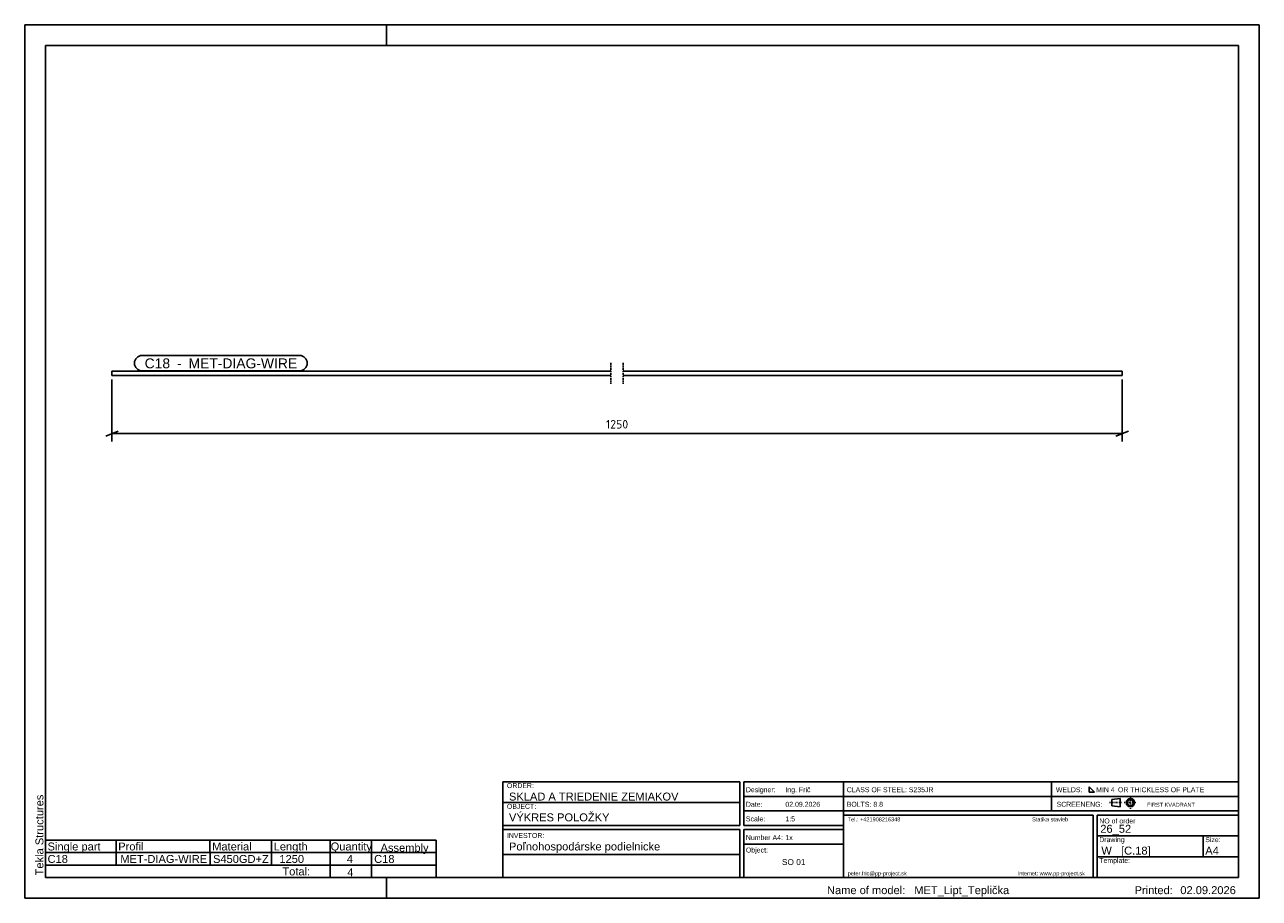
# Model space of a CAD drawing. Header units: millimetres. Extents: x 0 to 1485, y 0 to 1050.
import ezdxf

# ---------------------------------------------------------------- set-up
doc = ezdxf.new("R2010")
doc.units = ezdxf.units.MM
doc.linetypes.add('DXK_LINE_DOT1', pattern=[1.8814, 0.9407, -0.9407])
doc.linetypes.add('DXK_LINE_DOT3', pattern=[5.9187, 2.979, -0.9799, 0.9799, -0.9799])
doc.styles.add('Arial', font='ARIAL.TTF', dxfattribs={"height": 0.2})
doc.styles.add('ISOCPEUR', font='ISOCPEUR.TTF', dxfattribs={"height": 0.2})

# ---------------------------------------------------------------- blocks, each defined once
blk = doc.blocks.new('Unknown-1859676-1306')
at = {"color": 7, "linetype": 'Continuous'}
for p, q in [((1485, 1050), (0, 1050)), ((0, 1050), (0, 0)), ((435, 1025), (435, 1050)), ((1485, 0), (1485, 1050)), ((1460, 1025), (25, 1025)), ((25, 1025), (25, 25)), ((1460, 25), (1460, 1025)), ((25, 25), (1460, 25)), ((435, 0), (435, 25)), ((0, 0), (1485, 0))]:
    blk.add_line(p, q, dxfattribs=at)
at = {"color": 174, "linetype": 'Continuous', "style": 'Arial'}
blk.add_text('Tekla Structures', height=9.551, rotation=90, dxfattribs=at).set_placement((22.5, 27.5))
blk = doc.blocks.new('Part-1859676-1252 - 1217')
at = {"color": 7, "linetype": 'DXK_LINE_DOT3'}
for p, q in [((705, 643.5), (705, 618.5)), ((720, 643.5), (720, 618.5))]:
    blk.add_line(p, q, dxfattribs=at)
at = {"color": 3, "linetype": 'Continuous'}
for p, q in [((105, 633.5), (705, 633.5)), ((105, 628.5), (105, 633.5)), ((105, 628.5), (705, 628.5)), ((720, 633.5), (1320, 633.5)), ((720, 628.5), (1320, 628.5)), ((1320, 633.5), (1320, 632.8)), ((1320, 632.8), (1320, 629.2)), ((1320, 629.2), (1320, 628.5))]:
    blk.add_line(p, q, dxfattribs=at)
at = {"color": 1, "linetype": 'DXK_LINE_DOT1'}
for p, q in [((1320, 629.2), (1320, 631)), ((1320, 628.5), (1320, 629.2))]:
    blk.add_line(p, q, dxfattribs=at)
blk = doc.blocks.new('StraightDimension-1859676-1255 - 1217')
at = {"color": 5, "linetype": 'Continuous'}
for p, q in [((105, 623.5), (105, 548.9)), ((1320, 623.5), (1320, 548.9)), ((112.5, 561.5), (97.5, 555.5)), ((105, 558.5), (1320, 558.5)), ((1312.5, 555.5), (1327.5, 561.5))]:
    blk.add_line(p, q, dxfattribs=at)
at = {"color": 0}
blk.add_wipeout([(728.3, 562.2), (728.3, 579), (696.7, 579), (696.7, 562.2)], dxfattribs=at)
at = {"color": 5, "style": 'ISOCPEUR'}
blk.add_text('1250', height=10.31, dxfattribs=at).set_placement((699.1, 564.6))
blk = doc.blocks.new('Unknown-1859676-1330')
at = {"color": 174, "linetype": 'Continuous'}
for p, q in [((575, 140), (860, 140)), ((575, 140), (575, 25)), ((860, 87.5), (860, 140)), ((865, 140), (985, 140)), ((865, 140), (865, 87.5)), ((985, 140), (985, 25)), ((865, 122.5), (985, 122.5)), ((575, 115), (860, 115)), ((865, 105), (985, 105)), ((575, 87.5), (860, 87.5)), ((575, 82.5), (860, 82.5)), ((860, 82.5), (860, 25)), ((865, 87.5), (985, 87.5)), ((865, 82.5), (985, 82.5)), ((865, 25), (865, 82.5)), ((865, 65), (985, 65)), ((575, 52.5), (860, 52.5)), ((575, 25), (860, 25)), ((865, 25), (985, 25))]:
    blk.add_line(p, q, dxfattribs=at)
at = {"color": 174, "style": 'Arial'}
for s, p in [('ORDER:', (580, 132.5)), ('Designer:', (867.5, 127.5)), ('OBJECT:', (580, 107.5)), ('Date:', (867.5, 110)), ('Scale:', (867.5, 92.5)), ('INVESTOR:', (580, 72.5))]:
    blk.add_text(s, height=5.97, dxfattribs=at).set_placement(p)
at = {"color": 1, "style": 'Arial'}
for s, height, p in [('Ing. Frič', 5.97, (915, 127.5)), ('SKLAD A TRIEDENIE ZEMIAKOV', 9.551, (582.5, 117.5)), ('VÝKRES POLOŽKY', 9.551, (582.5, 92.5)), ('Poľnohospodárske podielnicke', 9.551, (582.5, 57.5))]:
    blk.add_text(s, height=height, dxfattribs=at).set_placement(p)
at = {"color": 1, "linetype": 'Continuous', "style": 'Arial'}
for s, height, p in [('02.09.2026', 5.97, (915, 110)), ('1:5', 5.97, (915, 92.5)), ('1x', 5.97, (915, 70)), ('SO 01', 7.16, (910.8, 40))]:
    blk.add_text(s, height=height, dxfattribs=at).set_placement(p)
at = {"color": 174, "linetype": 'Continuous', "style": 'Arial'}
for s, p in [('Number A4:', (867.5, 70)), ('Object:', (867.5, 55))]:
    blk.add_text(s, height=5.97, dxfattribs=at).set_placement(p)
blk = doc.blocks.new('Unknown-1859676-1328')
at = {"color": 174, "linetype": 'Continuous'}
for p, q in [((985, 25), (985, 140)), ((985, 140), (1460, 140)), ((1460, 25), (1460, 140)), ((985, 122.5), (1460, 122.5)), ((985, 105), (1460, 105)), ((985, 100), (1285, 100)), ((1285, 100), (1285, 25)), ((1290, 100), (1290, 25)), ((1290, 100), (1460, 100)), ((1290, 75), (1460, 75)), ((1290, 50), (1460, 50)), ((985, 25), (1460, 25))]:
    blk.add_line(p, q, dxfattribs=at)
at = {"color": 174, "linetype": 'Continuous', "style": 'Arial'}
for s, height, p in [('NO of order', 5.9692, (1292.5, 90)), ('Template:', 5.969, (1292.5, 42.5))]:
    blk.add_text(s, height=height, dxfattribs=at).set_placement(p)
at = {"color": 1, "style": 'Arial'}
blk.add_text('26_52', height=9.551, dxfattribs=at).set_placement((1293.75, 78.75))
at = {"color": 174, "style": 'Arial'}
blk.add_text('Drawing', height=5.969, dxfattribs=at).set_placement((1292.5, 67.5))
at = {"color": 1, "linetype": 'Continuous', "style": 'Arial'}
blk.add_text('W   [C.18]', height=9.551, dxfattribs=at).set_placement((1295, 52.5))
blk = doc.blocks.new('Unknown-1859676-1329')
at = {"color": 174, "linetype": 'Continuous'}
for p, q in [((1235, 140), (1235, 105)), ((1280.3, 133.8), (1280.3, 127.6)), ((1286.6, 127.6), (1280.3, 133.8)), ((1280.3, 127.6), (1286.6, 127.6))]:
    blk.add_line(p, q, dxfattribs=at)
at = {"color": 7, "linetype": 'Continuous'}
for p, q in [((1307.6, 118.7), (1317.5, 120)), ((1317.5, 120), (1317.5, 110)), ((1307.6, 111.2), (1307.6, 118.7)), ((1307.6, 111.2), (1317.5, 110))]:
    blk.add_line(p, q, dxfattribs=at)
at = {"color": 7, "linetype": 'DXK_LINE_DOT1'}
for p, q in [((1330, 107.5), (1330, 122.5)), ((1305, 115), (1320, 115)), ((1322.5, 115), (1337.5, 115))]:
    blk.add_line(p, q, dxfattribs=at)
at = {"color": 7, "linetype": 'Continuous'}
for radius in [5, 3.75]:
    blk.add_circle((1330, 115), radius, dxfattribs=at)
at = {"color": 174, "style": 'Arial'}
for s, height, p in [('CLASS OF STEEL: S235JR', 5.969, (988.8, 127.5)), ('WELDS:', 5.97, (1240.3, 127.5)), ('MIN 4', 5.97, (1288.8, 127.5)), ('OR THICKLESS OF PLATE', 5.969, (1315, 127.5)), ('BOLTS: 8.8 ', 5.969, (988.8, 110)), ('SCREENENG:', 5.97, (1241.2, 110))]:
    blk.add_text(s, height=height, dxfattribs=at).set_placement(p)
at = {"color": 174, "linetype": 'Continuous', "style": 'Arial'}
blk.add_text('FIRST KVADRANT', height=4.775, dxfattribs=at).set_placement((1350, 110))
blk = doc.blocks.new('Unknown-1859676-1331')
at = {"color": 174, "style": 'Arial'}
for s, height, p in [('Name of model:', 9.551, (965, 5)), ('Printed:', 9.55, (1335, 5))]:
    blk.add_text(s, height=height, dxfattribs=at).set_placement(p)
at = {"color": 1, "style": 'Arial'}
for s, height, p in [('MET_Lipt_Teplička', 9.551, (1070, 5)), ('02.09.2026', 9.55, (1390, 5))]:
    blk.add_text(s, height=height, dxfattribs=at).set_placement(p)
blk = doc.blocks.new('Unknown-1859676-1332')
at = {"color": 174, "style": 'Arial'}
for s, p in [('Tel.: +421908216348', (990, 92.5)), ('Statika stavieb', (1211.73, 92.5)), ('peter.fric@pp-project.sk', (990, 27.5)), ('Internet: www.pp-project.sk', (1194.445, 27.5))]:
    blk.add_text(s, height=4.77539, dxfattribs=at).set_placement(p)
blk = doc.blocks.new('Unknown-1859676-1334')
at = {"color": 174, "linetype": 'Continuous'}
blk.add_line((1417.5, 75), (1417.5, 50), dxfattribs=at)
at = {"color": 1, "style": 'Arial'}
blk.add_text('A4', height=9.55, dxfattribs=at).set_placement((1420, 52.5))
at = {"color": 174, "style": 'Arial'}
blk.add_text('Size:', height=5.97, dxfattribs=at).set_placement((1420, 67.5))
blk = doc.blocks.new('Unknown-1859676-1335')
at = {"color": 2, "linetype": 'Continuous'}
for p, q in [((25, 70), (25, 55)), ((25, 40), (25, 25))]:
    blk.add_line(p, q, dxfattribs=at)
at = {"color": 174, "linetype": 'Continuous'}
for p, q in [((25, 70), (495, 70)), ((110, 70), (110, 55)), ((222.5, 70), (222.5, 55)), ((297, 70), (297, 55)), ((367.5, 70), (367.5, 55)), ((417, 70), (417, 55)), ((495, 70), (495, 55)), ((25, 55), (495, 55)), ((25, 55), (25, 40)), ((110, 55), (110, 40)), ((223, 55), (223, 40)), ((297, 55), (297, 40)), ((367.5, 55), (367.5, 40)), ((417, 55), (417, 40)), ((495, 55), (495, 40)), ((25, 40), (495, 40)), ((367.5, 40), (367.5, 25)), ((417, 40), (417, 25)), ((495, 40), (495, 25)), ((25, 25), (495, 25))]:
    blk.add_line(p, q, dxfattribs=at)
at = {"color": 7, "linetype": 'Continuous'}
blk.add_line((207.5, 70), (207.5, 70), dxfattribs=at)
at = {"color": 174, "linetype": 'Continuous', "style": 'Arial'}
for s, height, p in [('Single part', 9.5507812, (27.5, 57.5)), ('Profil', 9.550781, (112.5, 57.5)), ('Material', 9.550781, (225.5, 57.5)), ('Length', 9.550781, (299.5, 57.5)), ('Quantity', 9.550781, (368, 57.5)), ('Assembly', 9.550781, (428, 56)), ('Total:', 9.550781, (310, 27.5))]:
    blk.add_text(s, height=height, dxfattribs=at).set_placement(p)
at = {"color": 1, "linetype": 'Continuous', "style": 'Arial'}
for s, height, p in [('C18', 9.550781, (27.5, 42.5)), ('MET-DIAG-WIRE', 9.5507812, (115, 42.5)), ('S450GD+Z', 9.550781, (226.5, 42.5)), ('1250', 9.550781, (306.35059, 42.5)), ('4', 9.55078, (387.46875, 42.5)), ('C18', 9.550781, (420.3252, 42.5)), ('4', 9.55078, (387.96875, 26.5))]:
    blk.add_text(s, height=height, dxfattribs=at).set_placement(p)
blk = doc.blocks.new('Mark-1859676-1261 - 1217')
at = {"color": 0}
blk.add_wipeout([(174.8, 637), (174.8, 649.5), (144.3, 649.5), (144.3, 637)], dxfattribs=at)
blk.add_wipeout([(174.8, 637), (174.8, 649.5), (144.3, 649.5), (144.3, 637)], dxfattribs=at)
at = {"color": 136, "linetype": 'Continuous'}
blk.add_arc((141.3, 643.2), 9.25, 90, 270, dxfattribs=at)
at = {"color": 0}
blk.add_wipeout([(193.4, 637), (193.4, 649.5), (178.6, 649.5), (178.6, 637)], dxfattribs=at)
blk.add_wipeout([(193.4, 637), (193.4, 649.5), (178.6, 649.5), (178.6, 637)], dxfattribs=at)
at = {"color": 1, "style": 'Arial'}
blk.add_text('C18', height=11.94, dxfattribs=at).set_placement((144.3, 637))
at = {"color": 2, "style": 'Arial'}
blk.add_text(' - ', height=11.94, dxfattribs=at).set_placement((178.6, 637))
at = {"color": 0}
blk.add_wipeout([(327.6, 637), (327.6, 649.5), (197.1, 649.5), (197.1, 637)], dxfattribs=at)
blk.add_wipeout([(327.6, 637), (327.6, 649.5), (197.1, 649.5), (197.1, 637)], dxfattribs=at)
at = {"color": 136, "linetype": 'Continuous'}
for p, q in [((141.3, 652.5), (330.6, 652.5)), ((141.3, 634), (330.6, 634))]:
    blk.add_line(p, q, dxfattribs=at)
blk.add_arc((330.6, 643.2), 9.25, 270, 90, dxfattribs=at)
at = {"color": 2, "style": 'Arial'}
blk.add_text('MET-DIAG-WIRE', height=11.938, dxfattribs=at).set_placement((197.1, 637))

msp = doc.modelspace()

# ---------------------------------------------------------------- block references
for name in ['Unknown-1859676-1306', 'Part-1859676-1252 - 1217', 'Unknown-1859676-1330', 'Unknown-1859676-1328', 'Unknown-1859676-1329', 'Unknown-1859676-1332', 'Unknown-1859676-1334', 'Unknown-1859676-1335', 'Unknown-1859676-1331']:
    msp.add_blockref(name, (0, 0))

# ---------------------------------------------------------------- next in the draw order: block references
for name in ['Mark-1859676-1261 - 1217', 'StraightDimension-1859676-1255 - 1217']:
    msp.add_blockref(name, (0, 0))

doc.saveas('drawing.dxf')
